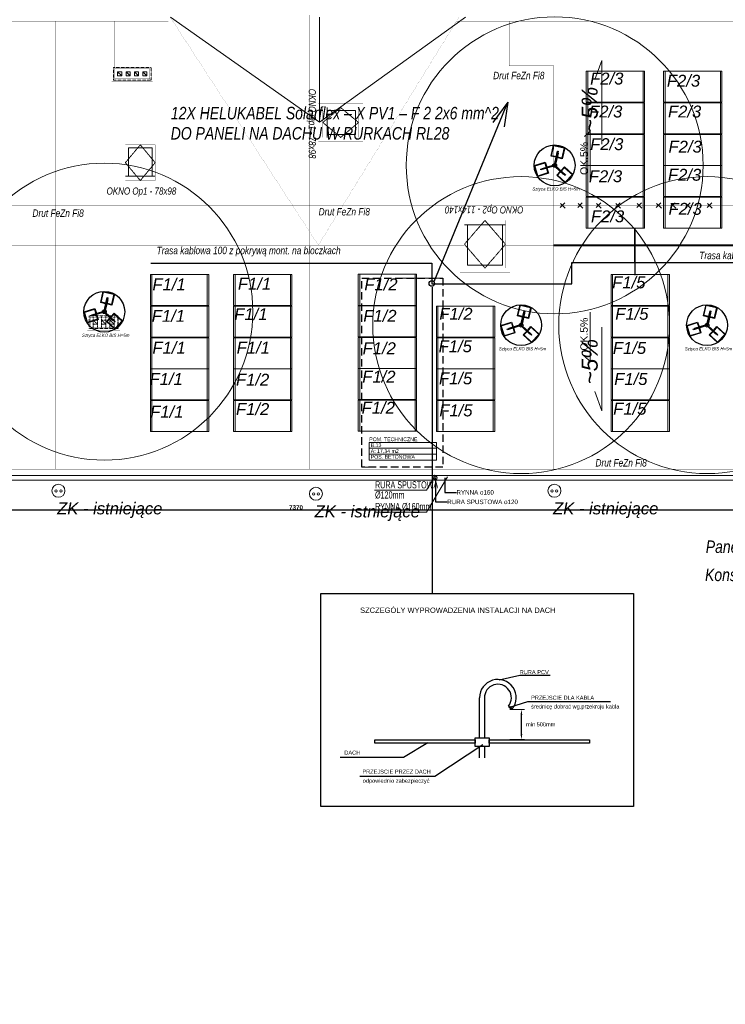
# Model space of a CAD drawing. Header units: millimetres. Extents: x 183299 to 1018155, y -286688 to 171278.
# Tile 11 of 100: x 226363 to 250071, y -62819 to -29748. Entities that reach past the tile are written whole.
import ezdxf
from ezdxf.enums import TextEntityAlignment as Align

# ---------------------------------------------------------------- set-up
doc = ezdxf.new("R2010")
doc.units = ezdxf.units.MM
doc.header["$MEASUREMENT"] = 0
doc.linetypes.add('DASHED', pattern=[0.75, 0.5, -0.25])
doc.layers.add('a_widok', color=7, linetype='Continuous', lineweight=18, true_color=0xe90101)
for name, color, linetype, lineweight in [('AA_HATCH', 251, 'Continuous', 0), ('AA_OPIS', 251, 'Continuous', 0), ('AA_WIDOK', 254, 'Continuous', 0), ('E-ODGROMOWA', 5, 'Continuous', 25), ('Elementy Modelu - Strefy_Nr_Pióra__6', 250, 'Continuous', 18), ('grzejniki_Nr_Pióra__1', 7, 'Continuous', 13), ('inwentaryzacja_opisy_Nr_Pióra__20', 1, 'Continuous', 0), ('inwentaryzacja_sciany_Nr_Pióra__1', 7, 'Continuous', 13), ('Konstrukcja - Dach_Nr_Pióra__1', 7, 'Continuous', 13), ('Konstrukcja - Dach_Nr_Pióra__20', 1, 'Continuous', 0)]:
    doc.layers.add(name, color=color, linetype=linetype, lineweight=lineweight)
for name, color, linetype in [('EL-rozdzielnice', 5, 'Continuous'), ('ELEKTRYKA', 5, 'Continuous'), ('Elementy Modelu - Strefy', 7, 'Continuous'), ('Rozdzielnica SN', 7, 'Continuous'), ('Wymiarowanie - Ogólne', 7, 'Continuous')]:
    doc.layers.add(name, color=color, linetype=linetype)
doc.styles.add('arial', font='ariali.ttf', dxfattribs={"height": 10})
doc.styles.add('Arial_CE', font='arial.ttf', dxfattribs={"width": 0.92, "height": 1.992857})
doc.styles.add('DIM07', font='romans.shx', dxfattribs={"width": 0.7})
doc.styles.add('GENERATED_STYLE_1', font='arial.ttf')
doc.styles.add('GENERATED_STYLE_2', font='arialbd.ttf')
doc.styles.get("Standard").update_dxf_attribs({"font": 'txt', "bigfont": 'BIGFONT.SHX'})
doc.dimstyles.new('GENERATED_STYLE__1', dxfattribs={"dimtxt": 150, "dimasz": 114, "dimexe": 0.18, "dimexo": 0, "dimgap": 0.09, "dimtad": 1, "dimtih": 1, "dimtoh": 1, "dimdec": 0, "dimlfac": 0.1, "dimzin": 0, "dimdsep": 46, "dimtxsty": 'GENERATED_STYLE_2', "dimblk": 'ARROWHEAD_11', "dimblk1": 'ARROWHEAD_11', "dimblk2": 'ARROWHEAD_11', "dimcen": 0.09, "dimclrd": 256, "dimclre": 256, "dimclrt": 256, "dimazin": 0, "dimtfac": 1, "dimtdec": 4, "dimtmove": 0, "dimatfit": 3, "dimfxl": 1, "dimtolj": 1, "dimtzin": 0, "dimarcsym": 0})
doc.dimstyles.new('GENERATED_STYLE__4', dxfattribs={"dimtxt": 0.18, "dimasz": 91.2, "dimexe": 0.18, "dimexo": 0.0625, "dimgap": 0.09, "dimtad": 0, "dimtih": 1, "dimtoh": 1, "dimdec": 4, "dimzin": 0, "dimdsep": 46, "dimcen": 0.09, "dimadec": 0, "dimazin": 0, "dimtfac": 1, "dimtdec": 4, "dimtmove": 0, "dimatfit": 3, "dimldrblk": 'ARROWHEAD_5', "dimfxl": 1, "dimtolj": 1, "dimtzin": 0, "dimarcsym": 0})

# ---------------------------------------------------------------- blocks, each defined once
blk = doc.blocks.new('ARROWHEAD_11')
at = {"linetype": 'Continuous'}
blk.add_line((0, 0), (-1, 0), dxfattribs=at)
at = {"linetype": 'Continuous', "const_width": 0.25, "flags": 128}
blk.add_lwpolyline([(-0.125, 0, 1), (0.125, 0, 1)], format="xyb", close=True, dxfattribs=at)
blk = doc.blocks.new('*D796')
at = {"layer": 'Defpoints', "color": 0}
for p in [(198800, -45216), (272495, -45056), (272495, -46208)]:
    blk.add_point(p, dxfattribs=at)
at = {"layer": 'Wymiarowanie - Ogólne', "linetype": 'Continuous', "lineweight": -2}
for p, q in [((198800, -45216), (198800, -46208)), ((272495, -45056), (272495, -46208)), ((198914, -46208), (272381, -46208))]:
    blk.add_line(p, q, dxfattribs=at)
at = {"layer": 'Wymiarowanie - Ogólne', "lineweight": -2, "xscale": 114, "yscale": 114, "zscale": 114, "rotation": 180}
blk.add_blockref('ARROWHEAD_11', (198800, -46208), dxfattribs=at)
at = {"layer": 'Wymiarowanie - Ogólne', "lineweight": -2, "xscale": 114, "yscale": 114, "zscale": 114}
blk.add_blockref('ARROWHEAD_11', (272495, -46208), dxfattribs=at)
at = {"layer": 'Wymiarowanie - Ogólne', "insert": (235648, -46131), "char_height": 150, "attachment_point": 5, "style": 'GENERATED_STYLE_2'}
blk.add_mtext('\\A1;7370', dxfattribs=at)
blk = doc.blocks.new('ARROWHEAD_5')
at = {"linetype": 'Continuous'}
blk.add_line((0, 0), (-1, 0), dxfattribs=at)
blk.add_solid([(-1, 0.2679), (0, 0), (-1, -0.2679), (-1, 0.2679)], dxfattribs=at)
blk = doc.blocks.new('POM. TECHNICZNE              _B.13_56_2', base_point=(239240, -41434))
at = {"layer": 'Elementy Modelu - Strefy_Nr_Pióra__6', "linetype": 'Continuous'}
for p, q in [((238108, -41238), (240372, -41238)), ((238108, -41434), (238108, -41238)), ((240372, -41238), (240372, -41434)), ((240372, -41434), (238108, -41434)), ((238108, -41434), (240372, -41434)), ((238108, -41630), (238108, -41434)), ((240372, -41630), (238108, -41630)), ((238108, -41630), (240372, -41630)), ((238108, -41827), (238108, -41630)), ((240372, -41434), (240372, -41630)), ((240372, -41630), (240372, -41827)), ((240372, -41827), (238108, -41827))]:
    blk.add_line(p, q, dxfattribs=at)
at = {"linetype": 'Continuous', "flags": 1}
for tag in ['ROOM_AREA', 'ROOM_PERIM', 'ROOM_WALLS_SURF', 'ROOM_DOORS_SURF', 'ROOM_WINDS_SURF', 'ROOM_BASELEV', 'ROOM_HEIGHT', 'ROOM_NET_AREA', 'ROOM_REDUCED_AREA', 'ROOM_CALC_AREA', 'ROOM_VOLUME']:
    blk.add_attdef(tag, text='', height=2000, dxfattribs=at).set_placement((239240, -42467), align=Align.BOTTOM_LEFT)
at = {"layer": 'Elementy Modelu - Strefy_Nr_Pióra__6', "linetype": 'Continuous', "insert": (238158, -41463), "char_height": 125, "attachment_point": 1, "style": 'GENERATED_STYLE_1'}
blk.add_mtext('{A: 17,34 m2}', dxfattribs=at)
at = {"layer": 'Elementy Modelu - Strefy_Nr_Pióra__6', "style": 'GENERATED_STYLE_1'}
for tag, p in [('ROOM_NAME', (238108, -41232)), ('ROOM_NUMBER', (238158, -41428)), ('basec', (238158, -41821))]:
    blk.add_attdef(tag, text='', height=125, dxfattribs=at).set_placement(p, align=Align.BOTTOM_LEFT)
blk = doc.blocks.new('sztyca')
at = {"layer": 'E-ODGROMOWA'}
blk.add_hatch(color=256, dxfattribs=at).paths.add_polyline_path([(7053.2, -46485.8, 1), (7050.2, -46485.8, 1)])
at = {"layer": 'E-ODGROMOWA', "lineweight": -3, "ltscale": 1.5}
for points in [[(7032.3, -46455.2), (7011.9, -46467), (6986.7, -46423.3), (7030.5, -46398), (7055.7, -46441.7), (7036, -46453)], [(7031.3, -46453.4), (7012.3, -46464.3), (6988.9, -46423.7), (7029.4, -46400.2), (7052.9, -46440.9), (7035, -46451.2)], [(7024.2, -46437.5), (7026.4, -46436.3), (7051, -46478.9), (7049.7, -46479.6)], [(7088, -46484.3), (7088, -46460.7), (7138.3, -46460.7), (7138.3, -46511.3), (7088, -46511.3), (7088, -46488.6)], [(7090.1, -46484.3), (7090.1, -46462.5), (7137, -46462.5), (7137, -46509.3), (7090.1, -46509.3), (7090.1, -46488.6)], [(7034.9, -46518), (7055.3, -46529.8), (7030.1, -46573.4), (6986.3, -46548.1), (7011.5, -46504.5), (7031.2, -46515.8)], [(7033.9, -46519.8), (7052.8, -46530.7), (7029.3, -46571.3), (6988.8, -46547.9), (7012.2, -46507.3), (7030.1, -46517.6)], [(7023.7, -46533.8), (7021.5, -46532.5), (7046.1, -46490), (7047.3, -46490.7)], [(7107.3, -46486.2), (7107.3, -46488.6), (7058.1, -46488.6), (7058.1, -46487.2)]]:
    blk.add_lwpolyline(points, dxfattribs=at)
for points in [[(7049.7, -46485.3), (7018.3, -46431), (7020.8, -46429.5), (7052.2, -46483.8)], [(7052.3, -46487.8), (7020.9, -46542.2), (7018.4, -46540.7), (7049.8, -46486.4)], [(7053.2, -46484.3), (7115.9, -46484.3), (7115.9, -46487.2), (7053.2, -46487.2)]]:
    blk.add_lwpolyline(points, close=True, dxfattribs=at)
for centre, radius in [((7051.6, -46486.1), 90.6), ((7051.7, -46485.8), 8.4)]:
    blk.add_circle(centre, radius, dxfattribs=at)
at = {"layer": 'E-ODGROMOWA'}
blk.add_circle((7051.7, -46485.8), 1.49, dxfattribs=at)
blk = doc.blocks.new('sztyca 5')
at = {"layer": 'E-ODGROMOWA', "color": 1, "lineweight": 13, "ltscale": 1.5}
blk.add_circle((-5603.6, 40131.4), 498.7, dxfattribs=at)
at = {"layer": 'E-ODGROMOWA', "color": 1, "lineweight": -3, "ltscale": 1.5, "xscale": 0.7570147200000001, "yscale": 0.7570147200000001, "zscale": 0.7570147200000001, "rotation": 317.0309142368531}
blk.add_blockref('sztyca', (14476.2, 69519.5), dxfattribs=at)
at = {"layer": 'E-ODGROMOWA', "color": 1, "ltscale": 400, "style": 'arial'}
blk.add_text('Sztyca ELKO BIS H=5m', height=10.56, dxfattribs=at).set_placement((-5678.8, 40046.8))
blk = doc.blocks.new('Op2')
at = {"layer": 'AA_OPIS', "linetype": 'DASHED', "ltscale": 0.5}
blk.add_lwpolyline([(-160, 69), (-80, 0), (0, 69), (-80, 138), (-160, 69)], dxfattribs=at)
at = {"layer": 'AA_WIDOK', "const_width": 0.3}
blk.add_lwpolyline([(15, -15), (15, 153), (-175, 153), (-175, -15)], close=True, dxfattribs=at)
blk.add_lwpolyline([(0, 0), (0, 138), (-160, 138), (-160, 0), (0, 0)], dxfattribs=at)
at = {"layer": 'AA_WIDOK'}
for points in [[(-15, 0), (-15, 138)], [(-150, 128), (-150, 10)], [(-15, 128), (-150, 128)], [(-150, 10), (-15, 10)]]:
    blk.add_lwpolyline(points, dxfattribs=at)
at = {"layer": 'AA_OPIS', "insert": (23.3, 71.6), "char_height": 24, "width": 450, "attachment_point": 2, "rotation": 90, "style": 'arial'}
blk.add_mtext('{\\W0.8;OKNO Op2 - 114x140}', dxfattribs=at)
blk = doc.blocks.new('Op1')
at = {"layer": 'AA_OPIS', "linetype": 'DASHED', "ltscale": 0.5}
blk.add_lwpolyline([(65, 135), (15, 75), (65, 15), (115, 75), (65, 135)], dxfattribs=at)
at = {"layer": 'AA_WIDOK', "const_width": 0.3}
blk.add_lwpolyline([(0, 0), (130, 0), (130, 150), (0, 150)], close=True, dxfattribs=at)
blk.add_lwpolyline([(15, 15), (115, 15), (115, 135), (15, 135), (15, 15)], dxfattribs=at)
at = {"layer": 'AA_WIDOK'}
for points in [[(105, 125), (25, 125)], [(25, 125), (25, 30)], [(105, 30), (105, 125)], [(15, 30), (115, 30)]]:
    blk.add_lwpolyline(points, dxfattribs=at)
at = {"layer": 'AA_OPIS', "insert": (68.9, -8.3), "char_height": 24, "width": 450, "attachment_point": 2, "style": 'arial'}
blk.add_mtext('{\\W0.8;OKNO Op1 - 78x98}', dxfattribs=at)

msp = doc.modelspace()

# ---------------------------------------------------------------- linework, layer by layer
at = {"color": 7}
for p, q in [((243161.5847, -51774.39807, 0), (242469.583, -51934.03922, 0)), ((244186.5873, -51774.39807, 0), (243161.5847, -51774.39807, 0)), ((241813.89581, -53867.84679, 0), (241813.89581, -52523.32632, 0)), ((241977.77704, -52523.32632, 0), (241977.77704, -53867.84679, 0)), ((242785.84939, -52803.50518, 0), (242914.46395, -52904.85922, 0)), ((243425.37225, -52656.43552, 0), (242822.32395, -52847.66931, 0)), ((246208.37349, -52656.43552, 0), (243425.37225, -52656.43552, 0)), ((239262.75745, -54517.77938, 0), (240081.12071, -54022.41112, 0)), ((240311.12737, -55156.25434, 0), (241923.58745, -54093.91326, 0)), ((241813.89581, -54540.80791, 0), (241813.89581, -54160.19647, 0)), ((241977.77704, -54160.19647, 0), (241977.77704, -54540.80791, 0)), ((237126.93808, -54517.77938, 0), (239262.75745, -54517.77938, 0)), ((237789.67432, -55156.25434, 0), (240311.12737, -55156.25434, 0))]:
    msp.add_line(p, q, dxfattribs=at)
at = {"color": 7, "elevation": 0}
for points in [[(242837.18279, -52818.08515), (242888.87322, -52857.78939), (242860.38974, -52894.87165), (242808.69931, -52855.16741)], [(241665.74121, -53874.14923), (242137.71915, -53874.14923), (242137.71915, -54160.19647), (241665.74121, -54160.19647)]]:
    msp.add_lwpolyline(points, close=True, dxfattribs=at)
for points in [[(240261.7396, -54050.32055), (238294.27313, -54050.32055), (238294.27313, -53935.90166), (241665.81657, -53935.90166), (241665.81657, -54050.32055), (240261.7396, -54050.32055)], [(244107.02066, -54050.32055), (242139.5542, -54050.32055), (242139.5542, -53935.90166), (245511.09763, -53935.90166), (245511.09763, -54050.32055), (244107.02066, -54050.32055)]]:
    msp.add_lwpolyline(points, dxfattribs=at)
at = {"color": 7}
for radius, start, end in [(616.4169, 321.760304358, 180), (452.66603, 321.760304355, 181.375090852)]:
    msp.add_arc((242430.3127, -52523.32632, 0), radius, start, end, dxfattribs=at)
at = {"layer": 'a_widok', "linetype": 'ByBlock'}
for points in [[(245400.10462, -32522.91263), (245400.10462, -31480.91263), (247310.1173, -31480.91263), (247310.1173, -32522.91263)], [(245449.83119, -32522.91263), (245449.83119, -31480.91263), (247359.84387, -31480.91263), (247359.84387, -32522.91263)], [(245449.83119, -32522.91263), (245449.83119, -31480.91263), (247359.84387, -31480.91263), (247359.84387, -32522.91263)], [(247998.86179, -32522.91263), (247998.86179, -31480.91263), (249908.87447, -31480.91263), (249908.87447, -32522.91263)], [(248048.58836, -32522.91263), (248048.58836, -31480.91263), (249958.60104, -31480.91263), (249958.60104, -32522.91263)], [(248048.58836, -32522.91263), (248048.58836, -31480.91263), (249958.60104, -31480.91263), (249958.60104, -32522.91263)], [(245400.10462, -33584.91263), (245400.10462, -32542.91263), (247310.1173, -32542.91263), (247310.1173, -33584.91263)], [(245449.83119, -33584.91263), (245449.83119, -32542.91263), (247359.84387, -32542.91263), (247359.84387, -33584.91263)], [(245449.83119, -33584.91263), (245449.83119, -32542.91263), (247359.84387, -32542.91263), (247359.84387, -33584.91263)], [(247998.86179, -33584.91263), (247998.86179, -32542.91263), (249908.87447, -32542.91263), (249908.87447, -33584.91263)], [(248048.58836, -33584.91263), (248048.58836, -32542.91263), (249958.60104, -32542.91263), (249958.60104, -33584.91263)], [(248048.58836, -33584.91263), (248048.58836, -32542.91263), (249958.60104, -32542.91263), (249958.60104, -33584.91263)], [(245400.10462, -34646.91263), (245400.10462, -33604.91263), (247310.1173, -33604.91263), (247310.1173, -34646.91263)], [(245449.83119, -34646.91263), (245449.83119, -33604.91263), (247359.84387, -33604.91263), (247359.84387, -34646.91263)], [(245449.83119, -34646.91263), (245449.83119, -33604.91263), (247359.84387, -33604.91263), (247359.84387, -34646.91263)], [(247998.86179, -34646.91263), (247998.86179, -33604.91263), (249908.87447, -33604.91263), (249908.87447, -34646.91263)], [(248048.58836, -34646.91263), (248048.58836, -33604.91263), (249958.60104, -33604.91263), (249958.60104, -34646.91263)], [(248048.58836, -34646.91263), (248048.58836, -33604.91263), (249958.60104, -33604.91263), (249958.60104, -34646.91263)], [(245400.10462, -35688.91263), (245400.10462, -34646.91263), (247310.1173, -34646.91263), (247310.1173, -35688.91263)], [(245449.83119, -35688.91263), (245449.83119, -34646.91263), (247359.84387, -34646.91263), (247359.84387, -35688.91263)], [(245449.83119, -35688.91263), (245449.83119, -34646.91263), (247359.84387, -34646.91263), (247359.84387, -35688.91263)], [(247998.86179, -35688.91263), (247998.86179, -34646.91263), (249908.87447, -34646.91263), (249908.87447, -35688.91263)], [(248048.58836, -35688.91263), (248048.58836, -34646.91263), (249958.60104, -34646.91263), (249958.60104, -35688.91263)], [(248048.58836, -35688.91263), (248048.58836, -34646.91263), (249958.60104, -34646.91263), (249958.60104, -35688.91263)], [(245400.10462, -36750.91263), (245400.10462, -35708.91263), (247310.1173, -35708.91263), (247310.1173, -36750.91263)], [(245449.83119, -36750.91263), (245449.83119, -35708.91263), (247359.84387, -35708.91263), (247359.84387, -36750.91263)], [(245449.83119, -36750.91263), (245449.83119, -35708.91263), (247359.84387, -35708.91263), (247359.84387, -36750.91263)], [(247998.86179, -36750.91263), (247998.86179, -35708.91263), (249908.87447, -35708.91263), (249908.87447, -36750.91263)], [(248048.58836, -36750.91263), (248048.58836, -35708.91263), (249958.60104, -35708.91263), (249958.60104, -36750.91263)], [(248048.58836, -36750.91263), (248048.58836, -35708.91263), (249958.60104, -35708.91263), (249958.60104, -36750.91263)], [(230754.0474, -39348.18267), (230754.0474, -38306.18267), (232664.06008, -38306.18267), (232664.06008, -39348.18267)], [(230803.77397, -39348.18267), (230803.77397, -38306.18267), (232713.78665, -38306.18267), (232713.78665, -39348.18267)], [(230803.77397, -39348.18267), (230803.77397, -38306.18267), (232713.78665, -38306.18267), (232713.78665, -39348.18267)], [(233548.86294, -39348.18267), (233548.86294, -38306.18267), (235458.87562, -38306.18267), (235458.87562, -39348.18267)], [(233598.58951, -39348.18267), (233598.58951, -38306.18267), (235508.60219, -38306.18267), (235508.60219, -39348.18267)], [(233598.58951, -39348.18267), (233598.58951, -38306.18267), (235508.60219, -38306.18267), (235508.60219, -39348.18267)], [(237739.10568, -39342.55646), (237739.10568, -38300.55646), (239649.11836, -38300.55646), (239649.11836, -39342.55646)], [(237788.83225, -39342.55646), (237788.83225, -38300.55646), (239698.84493, -38300.55646), (239698.84493, -39342.55646)], [(237788.83225, -39342.55646), (237788.83225, -38300.55646), (239698.84493, -38300.55646), (239698.84493, -39342.55646)], [(246231.84703, -39348.18267), (246231.84703, -38306.18267), (248141.85971, -38306.18267), (248141.85971, -39348.18267)], [(246281.5736, -39348.18267), (246281.5736, -38306.18267), (248191.58628, -38306.18267), (248191.58628, -39348.18267)], [(246281.5736, -39348.18267), (246281.5736, -38306.18267), (248191.58628, -38306.18267), (248191.58628, -39348.18267)], [(230754.0474, -40410.18267), (230754.0474, -39368.18267), (232664.06008, -39368.18267), (232664.06008, -40410.18267)], [(230803.77397, -40410.18267), (230803.77397, -39368.18267), (232713.78665, -39368.18267), (232713.78665, -40410.18267)], [(230803.77397, -40410.18267), (230803.77397, -39368.18267), (232713.78665, -39368.18267), (232713.78665, -40410.18267)], [(233548.86294, -40410.18267), (233548.86294, -39368.18267), (235458.87562, -39368.18267), (235458.87562, -40410.18267)], [(233598.58951, -40410.18267), (233598.58951, -39368.18267), (235508.60219, -39368.18267), (235508.60219, -40410.18267)], [(233598.58951, -40410.18267), (233598.58951, -39368.18267), (235508.60219, -39368.18267), (235508.60219, -40410.18267)], [(237739.10568, -40404.55646), (237739.10568, -39362.55646), (239649.11836, -39362.55646), (239649.11836, -40404.55646)], [(237788.83225, -40404.55646), (237788.83225, -39362.55646), (239698.84493, -39362.55646), (239698.84493, -40404.55646)], [(237788.83225, -40404.55646), (237788.83225, -39362.55646), (239698.84493, -39362.55646), (239698.84493, -40404.55646)], [(240365.10645, -40410.18267), (240365.10645, -39368.18267), (242275.11913, -39368.18267), (242275.11913, -40410.18267)], [(240414.83302, -40410.18267), (240414.83302, -39368.18267), (242324.8457, -39368.18267), (242324.8457, -40410.18267)], [(240414.83302, -40410.18267), (240414.83302, -39368.18267), (242324.8457, -39368.18267), (242324.8457, -40410.18267)], [(246231.84703, -40410.18267), (246231.84703, -39368.18267), (248141.85971, -39368.18267), (248141.85971, -40410.18267)], [(246281.5736, -40410.18267), (246281.5736, -39368.18267), (248191.58628, -39368.18267), (248191.58628, -40410.18267)], [(246281.5736, -40410.18267), (246281.5736, -39368.18267), (248191.58628, -39368.18267), (248191.58628, -40410.18267)], [(230754.0474, -41472.18267), (230754.0474, -40430.18267), (232664.06008, -40430.18267), (232664.06008, -41472.18267)], [(230803.77397, -41472.18267), (230803.77397, -40430.18267), (232713.78665, -40430.18267), (232713.78665, -41472.18267)], [(230803.77397, -41472.18267), (230803.77397, -40430.18267), (232713.78665, -40430.18267), (232713.78665, -41472.18267)], [(233548.86294, -41472.18267), (233548.86294, -40430.18267), (235458.87562, -40430.18267), (235458.87562, -41472.18267)], [(233598.58951, -41472.18267), (233598.58951, -40430.18267), (235508.60219, -40430.18267), (235508.60219, -41472.18267)], [(233598.58951, -41472.18267), (233598.58951, -40430.18267), (235508.60219, -40430.18267), (235508.60219, -41472.18267)], [(237739.10568, -41466.55646), (237739.10568, -40424.55646), (239649.11836, -40424.55646), (239649.11836, -41466.55646)], [(237788.83225, -41466.55646), (237788.83225, -40424.55646), (239698.84493, -40424.55646), (239698.84493, -41466.55646)], [(237788.83225, -41466.55646), (237788.83225, -40424.55646), (239698.84493, -40424.55646), (239698.84493, -41466.55646)], [(240365.10645, -41472.18267), (240365.10645, -40430.18267), (242275.11913, -40430.18267), (242275.11913, -41472.18267)], [(240414.83302, -41472.18267), (240414.83302, -40430.18267), (242324.8457, -40430.18267), (242324.8457, -41472.18267)], [(240414.83302, -41472.18267), (240414.83302, -40430.18267), (242324.8457, -40430.18267), (242324.8457, -41472.18267)], [(246231.84703, -41472.18267), (246231.84703, -40430.18267), (248141.85971, -40430.18267), (248141.85971, -41472.18267)], [(246281.5736, -41472.18267), (246281.5736, -40430.18267), (248191.58628, -40430.18267), (248191.58628, -41472.18267)], [(246281.5736, -41472.18267), (246281.5736, -40430.18267), (248191.58628, -40430.18267), (248191.58628, -41472.18267)], [(230754.0474, -42514.18267), (230754.0474, -41472.18267), (232664.06008, -41472.18267), (232664.06008, -42514.18267)], [(230803.77397, -42514.18267), (230803.77397, -41472.18267), (232713.78665, -41472.18267), (232713.78665, -42514.18267)], [(230803.77397, -42514.18267), (230803.77397, -41472.18267), (232713.78665, -41472.18267), (232713.78665, -42514.18267)], [(233548.86294, -42514.18267), (233548.86294, -41472.18267), (235458.87562, -41472.18267), (235458.87562, -42514.18267)], [(233598.58951, -42514.18267), (233598.58951, -41472.18267), (235508.60219, -41472.18267), (235508.60219, -42514.18267)], [(233598.58951, -42514.18267), (233598.58951, -41472.18267), (235508.60219, -41472.18267), (235508.60219, -42514.18267)], [(237739.10568, -42508.55646), (237739.10568, -41466.55646), (239649.11836, -41466.55646), (239649.11836, -42508.55646)], [(237788.83225, -42508.55646), (237788.83225, -41466.55646), (239698.84493, -41466.55646), (239698.84493, -42508.55646)], [(237788.83225, -42508.55646), (237788.83225, -41466.55646), (239698.84493, -41466.55646), (239698.84493, -42508.55646)], [(240365.10645, -42514.18267), (240365.10645, -41472.18267), (242275.11913, -41472.18267), (242275.11913, -42514.18267)], [(240414.83302, -42514.18267), (240414.83302, -41472.18267), (242324.8457, -41472.18267), (242324.8457, -42514.18267)], [(240414.83302, -42514.18267), (240414.83302, -41472.18267), (242324.8457, -41472.18267), (242324.8457, -42514.18267)], [(246231.84703, -42514.18267), (246231.84703, -41472.18267), (248141.85971, -41472.18267), (248141.85971, -42514.18267)], [(246281.5736, -42514.18267), (246281.5736, -41472.18267), (248191.58628, -41472.18267), (248191.58628, -42514.18267)], [(246281.5736, -42514.18267), (246281.5736, -41472.18267), (248191.58628, -41472.18267), (248191.58628, -42514.18267)], [(230754.0474, -43576.18267), (230754.0474, -42534.18267), (232664.06008, -42534.18267), (232664.06008, -43576.18267)], [(230803.77397, -43576.18267), (230803.77397, -42534.18267), (232713.78665, -42534.18267), (232713.78665, -43576.18267)], [(230803.77397, -43576.18267), (230803.77397, -42534.18267), (232713.78665, -42534.18267), (232713.78665, -43576.18267)], [(233548.86294, -43576.18267), (233548.86294, -42534.18267), (235458.87562, -42534.18267), (235458.87562, -43576.18267)], [(233598.58951, -43576.18267), (233598.58951, -42534.18267), (235508.60219, -42534.18267), (235508.60219, -43576.18267)], [(233598.58951, -43576.18267), (233598.58951, -42534.18267), (235508.60219, -42534.18267), (235508.60219, -43576.18267)], [(237739.10568, -43570.55646), (237739.10568, -42528.55646), (239649.11836, -42528.55646), (239649.11836, -43570.55646)], [(237788.83225, -43570.55646), (237788.83225, -42528.55646), (239698.84493, -42528.55646), (239698.84493, -43570.55646)], [(237788.83225, -43570.55646), (237788.83225, -42528.55646), (239698.84493, -42528.55646), (239698.84493, -43570.55646)], [(240365.10645, -43576.18267), (240365.10645, -42534.18267), (242275.11913, -42534.18267), (242275.11913, -43576.18267)], [(240414.83302, -43576.18267), (240414.83302, -42534.18267), (242324.8457, -42534.18267), (242324.8457, -43576.18267)], [(240414.83302, -43576.18267), (240414.83302, -42534.18267), (242324.8457, -42534.18267), (242324.8457, -43576.18267)], [(246231.84703, -43576.18267), (246231.84703, -42534.18267), (248141.85971, -42534.18267), (248141.85971, -43576.18267)], [(246281.5736, -43576.18267), (246281.5736, -42534.18267), (248191.58628, -42534.18267), (248191.58628, -43576.18267)], [(246281.5736, -43576.18267), (246281.5736, -42534.18267), (248191.58628, -42534.18267), (248191.58628, -43576.18267)]]:
    msp.add_lwpolyline(points, close=True, dxfattribs=at)
at = {"layer": 'AA_HATCH'}
for points in [[(229795.05466, -31495.76422), (229795.05466, -31635.76422), (229655.05466, -31635.76422), (229655.05466, -31495.76422)], [(230075.05466, -31495.76422), (230075.05466, -31635.76422), (229935.05466, -31635.76422), (229935.05466, -31495.76422)], [(230355.05466, -31495.76422), (230355.05466, -31635.76422), (230215.05466, -31635.76422), (230215.05466, -31495.76422)], [(230635.05466, -31495.76422), (230635.05466, -31635.76422), (230495.05466, -31635.76422), (230495.05466, -31495.76422)]]:
    msp.add_lwpolyline(points, close=True, dxfattribs=at)
for points in [[(229795.05466, -31635.76422), (229655.05466, -31495.76422)], [(230075.05466, -31635.76422), (229935.05466, -31495.76422)], [(230355.05466, -31635.76422), (230215.05466, -31495.76422)], [(230635.05466, -31635.76422), (230495.05466, -31495.76422)]]:
    msp.add_lwpolyline(points, dxfattribs=at)
at = {"layer": 'AA_OPIS'}
for points in [[(245919.15938, -33927.4024), (245919.15938, -31118.75417), (245681.72128, -31760.26103)], [(245919.15938, -40072.59494), (245919.15938, -42881.24318), (245681.72128, -42239.73632)], [(240295.05466, -45105.76422), (240029.75957, -45547.55037), (238285.18065, -45547.55037)], [(240737.28808, -45105.76422), (240029.75957, -46283.98539), (238285.18065, -46283.98539)]]:
    msp.add_lwpolyline(points, dxfattribs=at)
at = {"layer": 'AA_WIDOK', "const_width": 3}
for points in [[(236397.49667, -37320.76422), (231421.05826, -29665.76422)], [(236397.49667, -37320.76422), (241120.376, -29665.76422)], [(236397.49667, -37320.76422), (236397.49667, -29685.76422)], [(241305.05466, -37320.76422), (216595.05466, -37320.76422)], [(263795.05466, -37320.76422), (242705.05466, -37320.76422)], [(198800.05466, -45185.76422), (272285.05466, -45185.76422), (272285.05466, -94865.76422)], [(199055.05466, -45015.76422), (272455.05466, -45015.76422)], [(199055.05466, -45025.76422), (272445.05466, -45025.76422), (272445.05466, -67675.76422)]]:
    msp.add_lwpolyline(points, dxfattribs=at)
at = {"layer": 'AA_WIDOK', "linetype": 'Continuous', "const_width": 3}
for points in [[(229455.05466, -31835.76422), (230835.05466, -31835.76422), (230835.05466, -31295.76422), (229455.05466, -31295.76422)], [(229735.05466, -39635.76422), (228635.05466, -39635.76422), (228635.05466, -40175.76422), (229735.05466, -40175.76422)]]:
    msp.add_lwpolyline(points, close=True, dxfattribs=at)
at = {"layer": 'AA_WIDOK', "linetype": 'DASHED'}
for points in [[(229515.05466, -31775.76422), (230775.05466, -31775.76422), (230775.05466, -31355.76422), (229515.05466, -31355.76422), (229515.05466, -31775.76422)], [(229675.05466, -39695.76422), (228695.05466, -39695.76422), (228695.05466, -40115.76422), (229675.05466, -40115.76422), (229675.05466, -39695.76422)]]:
    msp.add_lwpolyline(points, dxfattribs=at)
at = {"layer": 'AA_WIDOK', "color": 10, "const_width": 10}
msp.add_lwpolyline([(229635.05466, -39735.76422), (228735.05466, -39735.76422), (228735.05466, -40075.76422), (229635.05466, -40075.76422)], close=True, dxfattribs=at)
at = {"layer": 'AA_WIDOK', "linetype": 'DASHED', "ltscale": 0.5}
for points in [[(228835.05466, -39835.76422), (228835.05466, -39695.76422)], [(228835.05466, -39835.76422), (228975.05466, -39975.76422)], [(228835.05466, -39975.76422), (228835.05466, -40115.76422)], [(228975.05466, -39835.76422), (228975.05466, -39695.76422)], [(228975.05466, -39975.76422), (228975.05466, -40115.76422)], [(229115.05466, -39835.76422), (229115.05466, -39695.76422)], [(229115.05466, -39835.76422), (229255.05466, -39975.76422)], [(229115.05466, -39975.76422), (229115.05466, -40115.76422)], [(229255.05466, -39835.76422), (229255.05466, -39695.76422)], [(229255.05466, -39975.76422), (229255.05466, -40115.76422)], [(229395.05466, -39835.76422), (229395.05466, -39695.76422)], [(229395.05466, -39835.76422), (229535.05466, -39975.76422)], [(229395.05466, -39975.76422), (229395.05466, -40115.76422)], [(229535.05466, -39835.76422), (229535.05466, -39695.76422)], [(229535.05466, -39975.76422), (229535.05466, -40115.76422)]]:
    msp.add_lwpolyline(points, dxfattribs=at)
for points in [[(228835.05466, -39975.76422), (228835.05466, -39835.76422), (228975.05466, -39835.76422), (228975.05466, -39975.76422)], [(229115.05466, -39975.76422), (229115.05466, -39835.76422), (229255.05466, -39835.76422), (229255.05466, -39975.76422)], [(229395.05466, -39975.76422), (229395.05466, -39835.76422), (229535.05466, -39835.76422), (229535.05466, -39975.76422)]]:
    msp.add_lwpolyline(points, close=True, dxfattribs=at)
at = {"layer": 'AA_WIDOK', "color": 4, "linetype": 'Continuous'}
msp.add_circle((240295.05466, -45105.76422), 60, dxfattribs=at)
at = {"layer": 'E-ODGROMOWA', "ltscale": 0.01}
for p, q in [((244522.09975, -36057.64987), (244676.81306, -35902.93656)), ((244531.79631, -35917.55065), (244693.87692, -36079.63126)), ((245111.91685, -36057.64987), (245266.63016, -35902.93656)), ((245121.61341, -35917.55065), (245283.69403, -36079.63126)), ((245732.51255, -36057.64987), (245887.22586, -35902.93656)), ((245742.20911, -35917.55065), (245904.28973, -36079.63126)), ((246379.62618, -36057.64987), (246534.33949, -35902.93656)), ((246389.32274, -35917.55065), (246551.40335, -36079.63126)), ((247095.92805, -36057.64987), (247250.64136, -35902.93656)), ((247105.62461, -35917.55065), (247267.70522, -36079.63126)), ((247751.18146, -36057.64987), (247905.89477, -35902.93656)), ((247760.87803, -35917.55065), (247922.95864, -36079.63126)), ((248233.87125, -36057.64987), (248388.58456, -35902.93656)), ((248243.56781, -35917.55065), (248405.64842, -36079.63126)), ((248729.71494, -36057.64987), (248884.42825, -35902.93656)), ((248739.4115, -35917.55065), (248901.49211, -36079.63126)), ((249458.2265, -36057.64987), (249612.93981, -35902.93656)), ((249467.92306, -35917.55065), (249630.00367, -36079.63126))]:
    msp.add_line(p, q, dxfattribs=at)
at = {"layer": 'E-ODGROMOWA', "lineweight": 40, "ltscale": 0.01}
msp.add_line((244301.04082, -37316.41862), (263127.89594, -37316.41862), dxfattribs=at)
at = {"layer": 'E-ODGROMOWA', "const_width": 10}
for points in [[(277435.05466, -29795.76422), (241045.05466, -29795.76422), (241045.05466, -23975.76422)], [(231355.05466, -29795.78148), (205345.05466, -29795.78148), (205345.05466, -29565.78812), (205165.043, -29565.76422)], [(236097.49667, -29585.76422), (236097.49667, -44845.76422)], [(227555.05466, -44845.76422), (227555.05466, -29795.78148)], [(229555.05466, -31395.76422), (229555.05466, -29795.78148)], [(242805.05466, -29795.76422), (242805.05466, -31295.76422), (244305.05466, -31295.76422)], [(244305.05466, -44845.76422), (244305.05466, -31295.76422)], [(271125.05466, -35980.62545), (199015.05466, -35980.62545)], [(199015.05466, -44845.76422), (283325.05466, -44845.76422)]]:
    msp.add_lwpolyline(points, dxfattribs=at)
msp.add_lwpolyline([(229555.05466, -31735.76422), (230735.05466, -31735.76422), (230735.05466, -31395.76422), (229555.05466, -31395.76422)], close=True, dxfattribs=at)
at = {"layer": 'ELEKTRYKA', "ltscale": 0.01}
for p, q in [((240285.68564, -38536.82539), (242762.36008, -32517.81561)), ((242762.36008, -32517.81561), (242265.35005, -33195.82603)), ((242762.36008, -32517.81561), (242638.26237, -33349.27028)), ((247028.81578, -37901.05943), (247028.81578, -36765.62661)), ((247028.81578, -36765.62661), (247028.81578, -38323.54606)), ((230766.1349, -37929.65937), (240214.47227, -37929.65937)), ((240214.47227, -37929.65937), (240214.47227, -38621.00113)), ((244915.59622, -38621.00113), (244915.59622, -37898.93307)), ((244915.59622, -37898.93307), (262732.91748, -37898.93307)), ((240214.47227, -38621.00113), (244915.59622, -38621.00113))]:
    msp.add_line(p, q, dxfattribs=at)
at = {"layer": 'ELEKTRYKA', "color": 7, "ltscale": 0.01}
msp.add_line((240224.40788, -38736.0273), (240224.40788, -49023.32871), dxfattribs=at)
at = {"layer": 'ELEKTRYKA', "linetype": 'DASHED', "ltscale": 500}
msp.add_lwpolyline([(237855.05466, -38425.76422), (240585.05466, -38425.76422), (240585.05466, -44775.76422), (237855.05466, -44775.76422)], close=True, dxfattribs=at)
at = {"layer": 'ELEKTRYKA', "color": 0, "ltscale": 0.01}
msp.add_lwpolyline([(236479.93033, -49019.77066), (246982.94796, -49019.77066), (246982.94796, -56176.69417), (236479.93033, -56176.69417)], close=True, dxfattribs=at)
at = {"layer": 'ELEKTRYKA', "ltscale": 0.01}
msp.add_circle((240208.26559, -38608.88667), 91.66308, dxfattribs=at)
at = {"layer": 'ELEKTRYKA', "linetype": 'Continuous', "lineweight": 15}
for centre, radius in [((227664.88853, -45568.63636), 219.99737), ((227587.27083, -45573.81151), 39.49286), ((227746.22961, -45573.81151), 39.49286), ((236317.41471, -45670.03315), 219.99737), ((236239.79702, -45675.2083), 39.49286), ((236398.75579, -45675.2083), 39.49286), ((244327.76122, -45568.63636), 219.99737), ((244250.14352, -45573.81151), 39.49286), ((244409.1023, -45573.81151), 39.49286)]:
    msp.add_circle(centre, radius, dxfattribs=at)
at = {"layer": 'grzejniki_Nr_Pióra__1', "linetype": 'Continuous'}
for p, q in [((236437.49667, -33193.20662), (231435.05466, -29665.76422)), ((236437.49667, -33193.20662), (241345.05466, -29665.76422)), ((236437.49667, -33193.20662), (236437.49667, -29665.76422)), ((245530.39189, -33487.52392), (245341.35766, -33676.55815)), ((245530.39189, -35154.46209), (245530.39189, -33487.52392)), ((245530.39189, -39567.06634), (245530.39189, -41234.00451)), ((245530.39189, -41234.00451), (245341.35766, -41044.97028)), ((198800.05466, -45215.76422), (272335.05466, -45215.76422)), ((199055.05466, -45055.76422), (272495.05466, -45055.76422))]:
    msp.add_line(p, q, dxfattribs=at)
msp.add_circle((240335.05466, -45135.76422), 60, dxfattribs=at)
at = {"layer": 'inwentaryzacja_sciany_Nr_Pióra__1', "linetype": 'Continuous'}
for p, q in [((237855.05466, -38425.76422), (238095.05466, -38425.76422)), ((239035.05466, -38425.76422), (240585.05466, -38425.76422)), ((238125.05466, -44775.76422), (237855.05466, -44775.76422)), ((237425.05466, -45055.76422), (238155.05466, -45055.76422)), ((240555.05466, -45055.76422), (240885.05466, -45055.76422))]:
    msp.add_line(p, q, dxfattribs=at)
at = {"layer": 'Rozdzielnica SN', "lineweight": 9}
for p, q in [((242833.67287, -52921.11476), (243320.43115, -52921.11476)), ((242833.67287, -53921.11476), (243320.43115, -53921.11476))]:
    msp.add_line(p, q, dxfattribs=at)
at = {"layer": 'Rozdzielnica SN', "color": 251, "lineweight": 30}
msp.add_line((243220.43115, -53741.11476), (243220.43115, -53101.11476), dxfattribs=at)
for points in [[(243190.43115, -53101.11476), (243250.43115, -53101.11476), (243220.43115, -52921.11476)], [(243190.43115, -53741.11476), (243250.43115, -53741.11476), (243220.43115, -53921.11476)]]:
    msp.add_solid(points, dxfattribs=at)

# ---------------------------------------------------------------- block references
at = {"layer": 'a_widok', "xscale": 10, "yscale": 10, "zscale": 10}
for p in [(300374.35404, -435953.91869), (285244.70563, -440870.10761), (299247.74229, -441320.50316), (305495.96601, -441320.50316)]:
    msp.add_blockref('sztyca 5', p, dxfattribs=at)
at = {"layer": 'AA_HATCH', "xscale": 10, "yscale": 10, "zscale": 10}
for name, p, rotation in [('Op1', (236397.49667, -32550.76422), 270), ('Op2', (242685.05466, -36490.76422), 90)]:
    msp.add_blockref(name, p, dxfattribs=dict(at, rotation=rotation))
msp.add_blockref('Op1', (229765.05466, -35300.76422), dxfattribs=at)
at = {"layer": 'Elementy Modelu - Strefy', "linetype": 'Continuous'}
ref = msp.add_blockref('POM. TECHNICZNE              _B.13_56_2', (239239.5765, -44144.5276), dxfattribs=at)
ref.add_attrib('ROOM_NAME', 'POM. TECHNICZNE', dxfattribs={"layer": 'Elementy Modelu - Strefy_Nr_Pióra__6', "color": 5, "linetype": 'Continuous', "height": 125, "style": 'GENERATED_STYLE_1'}).set_placement((238107.57579, -43942.18524), align=Align.BOTTOM_LEFT)
ref.add_attrib('ROOM_NUMBER', 'B.13', dxfattribs={"layer": 'Elementy Modelu - Strefy_Nr_Pióra__6', "color": 5, "linetype": 'Continuous', "height": 125, "style": 'GENERATED_STYLE_1'}).set_placement((238157.57579, -44138.61382), align=Align.BOTTOM_LEFT)
ref.add_attrib('basec', 'POS. BETONOWA', dxfattribs={"layer": 'Elementy Modelu - Strefy_Nr_Pióra__6', "color": 5, "linetype": 'Continuous', "height": 125, "style": 'GENERATED_STYLE_1'}).set_placement((238157.57579, -44531.47096), align=Align.BOTTOM_LEFT)

# ---------------------------------------------------------------- texts
at = {"color": 7, "linetype": 'Continuous', "lineweight": 9, "style": 'arial', "width": 0.8}
for s, height, p in [('Drut FeZn Fi8', 250, (242270.4723, -31748.78224)), ('12X HELUKABEL Solarflex – X PV1 – F 2 2x6 mm^ 2', 420, (231444.68701, -33095.96244)), ('DO PANELI NA DACHU W RURKACH RL28', 420, (231437.5363, -33775.28)), ('Drut FeZn Fi8', 250, (226792.60859, -36370.71996)), ('Drut FeZn Fi8', 250, (236406.81997, -36323.52028)), ('Trasa kablowa 100 z pokrywą mont. na bloczkach', 250, (230965.53952, -37623.86915)), ('Trasa kablowa 100 z pokrywą mont. na bloczkach', 250, (249196.79815, -37791.56416)), ('Drut FeZn Fi8', 250, (245708.33348, -44756.52341)), ('Panele na konstrukcji stalowej z bloczkiem', 420, (249414.19125, -47659.624)), ('Konstrukcje podłączyć do istniejącej instalacji odgromowej', 420, (249389.26125, -48604.38133))]:
    msp.add_text(s, height=height, dxfattribs=at).set_placement(p)
at = {"color": 7, "style": 'Arial_CE'}
for s, height, p in [('SZCZEGÓLY WYPROWADZENIA INSTALACJI NA DACH', 180, (237801.07009, -49673.38126, 0)), ('RURA PCV', 135, (243163.74066, -51729.55156, 0)), ('PRZEJSCIE DLA KABLA ', 135, (243546.71456, -52587.75174, 0)), ('średnicę dobrać wg.przekroju kabla', 135, (243546.71456, -52884.46954, 0)), ('min 500mm', 135, (243376.1072, -53484.78867, 0)), ('DACH', 135, (237270.81002, -54433.33402, 0)), ('PRZEJSCIE PRZEZ DACH', 135, (237878.09664, -55071.80899, 0)), ('odpowiednio zabezpieczyć', 135, (237888.09151, -55378.27727, 0))]:
    msp.add_text(s, height=height, dxfattribs=at).set_placement(p)
at = {"layer": 'AA_OPIS', "char_height": 540, "width": 3563.5680192, "rotation": 90, "line_spacing_factor": 0.857143, "style": 'arial'}
for insert, attachment_point in [((245790.55228, -33531.1832), 7), ((245790.55228, -40468.81414), 9)]:
    msp.add_mtext('~5%', dxfattribs=dict(at, insert=insert, attachment_point=attachment_point))
at = {"layer": 'AA_OPIS', "char_height": 240, "width": 2268.8905964, "attachment_point": 7, "line_spacing_factor": 0.85, "style": 'DIM07'}
for s, insert in [('{\\fArial Narrow|b0|i0|c238|p34;RURA SPUSTOWA\\fArial Narrow|b0|i0|c0|p34; \\fArial Narrow|b0|i0|c238|p34;%%C120mm}', (238302.62953, -45839.34865, 0)), ('{\\fArial Narrow|b0|i0|c238|p34;RYNNA\\fArial Narrow|b0|i0|c0|p34; \\fArial Narrow|b0|i0|c238|p34;%%C160mm}', (238302.62953, -46229.01374, 0))]:
    msp.add_mtext(s, dxfattribs=dict(at, insert=insert))
at = {"layer": 'EL-rozdzielnice', "color": 1, "ltscale": 400, "style": 'arial'}
for s, p in [('F2/3', (245529.48755, -31925.94257)), ('F2/3', (248107.31613, -31998.55745)), ('F2/3', (245493.1801, -33033.31963)), ('F2/3', (248143.62357, -33033.31963)), ('F2/3', (245528.06929, -34128.49966)), ('F2/3', (248161.77729, -34213.31159)), ('F2/3', (248143.62357, -35157.30515)), ('F2/3', (245485.5215, -35206.37693)), ('F2/3', (248161.77729, -36300.98966)), ('F2/3', (245556.43448, -36553.72351)), ('F1/5', (246269.30846, -38771.82474)), ('F1/1', (230822.19262, -38839.05024)), ('F1/1', (233694.16824, -38817.77635)), ('F1/2', (237941.28832, -38839.9012)), ('F1/1', (230800.91873, -39895.65362)), ('F1/1', (233573.04887, -39838.35593)), ('F1/2', (237907.25009, -39895.08631)), ('F1/2', (240460.1173, -39827.00985)), ('F1/5', (246371.42315, -39827.00985)), ('F1/1', (230822.19262, -40966.43958)), ('F1/1', (233652.4714, -40961.6175)), ('F1/2', (237884.55794, -40984.30966)), ('F1/5', (240437.42515, -40916.2332)), ('F1/5', (246292.00062, -40972.96358)), ('F1/1', (230725.18367, -42016.80262)), ('F1/2', (233629.77925, -42039.49477)), ('F1/2', (237873.21186, -41937.38008)), ('F1/5', (240448.77122, -41994.11046)), ('F1/5', (246337.38492, -42016.80262)), ('F1/2', (233629.77925, -43026.60342)), ('F1/2', (237850.51971, -42981.21912)), ('F1/5', (240460.1173, -43071.98773)), ('F1/5', (246303.34669, -43015.25735)), ('F1/1', (230747.87582, -43117.37204)), ('ZK - istniejące', (227619.11463, -46363.13039)), ('ZK - istniejące', (244281.98732, -46363.13039)), ('ZK - istniejące', (236271.64082, -46464.52718))]:
    msp.add_text(s, height=400, dxfattribs=at).set_placement(p)
at = {"layer": 'inwentaryzacja_opisy_Nr_Pióra__20', "linetype": 'Continuous', "char_height": 250, "attachment_point": 5, "rotation": 90, "style": 'GENERATED_STYLE_1'}
for insert in [(245326.42632, -34409.88936), (245326.42632, -40311.63907)]:
    msp.add_mtext('{OK.5%}', dxfattribs=dict(at, insert=insert))
at = {"layer": 'Konstrukcja - Dach_Nr_Pióra__20', "linetype": 'Continuous', "char_height": 150, "attachment_point": 4, "style": 'GENERATED_STYLE_1'}
for s, insert, width in [('{RYNNA o160}', (241036.70696, -45624.69715), 1216.4576581), ('{RURA SPUSTOWA o120}', (240728.37677, -45945.51435), 2297.1529043)]:
    msp.add_mtext(s, dxfattribs=dict(at, insert=insert, width=width))

# ---------------------------------------------------------------- dimensions: what is measured, and where the dimension line sits
at = {"layer": 'Wymiarowanie - Ogólne', "linetype": 'Continuous'}
dim = msp.add_linear_dim(base=(272495.0546643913, -46207.9507350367), p1=(198800.0546643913, -45215.7642158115), p2=(272495.0546643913, -45055.7642158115), dimstyle='GENERATED_STYLE__1', dxfattribs=at)
dim.commit()
dim.dimension.update_dxf_attribs({"geometry": '*D796', "text_midpoint": (235647.5546643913, -46131.3607350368)})

# ---------------------------------------------------------------- leaders
at = {"layer": 'Konstrukcja - Dach_Nr_Pióra__1', "linetype": 'Continuous', "annotation_type": 0, "has_hookline": 1, "hookline_direction": 0}
for points, text_width in [([(240335.05466, -45135.76422), (240335.05466, -45945.51435), (240728.28677, -45945.51435)], 1833.6), ([(240643.38486, -45135.76422), (240643.38486, -45624.69715), (241036.61696, -45624.69715)], 716.7)]:
    msp.add_leader(points, dimstyle='GENERATED_STYLE__4', dxfattribs=dict(at, text_width=text_width))

doc.saveas('drawing.dxf')
